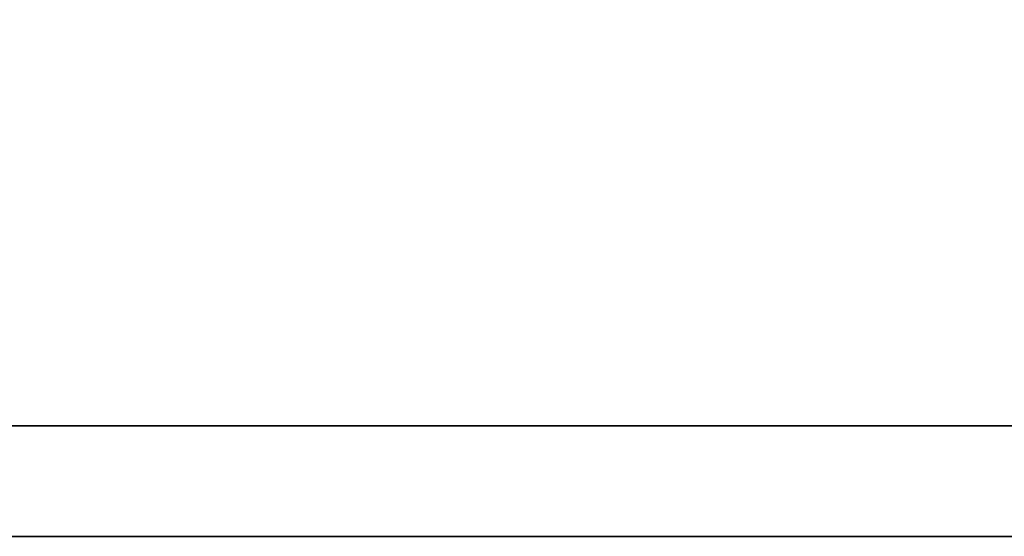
# Model space of a CAD drawing. Header units: millimetres. Extents: x -12 to 314, y 87 to 195.
# Tile 23 of 44: x 232.713 to 233.734, y 113.998 to 114.534. Entities that reach past the tile are written whole.
import ezdxf

# ---------------------------------------------------------------- set-up
doc = ezdxf.new("R2010")
doc.units = ezdxf.units.MM
doc.header["$LTSCALE"] = 0.15
doc.layers.add('DIM', color=4, linetype='CONTINUOUS')
doc.layers.add('layer 1', color=7, linetype='CONTINUOUS')

# ---------------------------------------------------------------- blocks, each defined once
blk = doc.blocks.new('TBI MOTION logo(完整正式版)')
at = {"layer": 'layer 1', "color": 22, "lineweight": 35}
blk.add_open_spline([(75.90875, -9.47875), (75.90875, -9.47875), (75.90875, -12.28625), (75.90875, -12.28625), (75.90875, -12.28625), (75.90875, -12.28625), (75.90875, -12.47875), (75.90875, -12.47875), (75.90875, -12.47875), (75.90875, -12.47875), (75.71625, -12.47875), (75.71625, -12.47875), (75.71625, -12.47875), (75.71625, -12.47875), (-88.32875, -12.47875), (-88.32875, -12.47875), (-88.32875, -12.47875), (-88.32875, -12.47875), (-88.32875, -13.29375), (-88.32875, -13.29375), (-88.32875, -13.29375), (-88.32875, -13.29375), (82.89125, -13.29375), (82.89125, -13.29375), (82.89125, -13.29375), (82.89125, -13.29375), (75.90875, -9.47875), (75.90875, -9.47875)], degree=3, knots=[0, 0, 0, 0, 0.1428571, 0.1428571, 0.1428571, 0.1428572, 0.2857143, 0.2857143, 0.2857143, 0.2857143, 0.4285714, 0.4285714, 0.4285714, 0.4285714, 0.5714286, 0.5714286, 0.5714286, 0.5714286, 0.7142857, 0.7142857, 0.7142857, 0.7142857, 0.8571429, 0.8571429, 0.8571429, 0.8571429, 1, 1, 1, 1], dxfattribs=at)

msp = doc.modelspace()

# ---------------------------------------------------------------- block references
at = {"layer": 'DIM', "color": 7, "xscale": 0.1404528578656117, "yscale": 0.1404528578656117, "zscale": 0.1404528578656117}
msp.add_blockref('TBI MOTION logo(完整正式版)', (242.3471, 115.8653), dxfattribs=at)

doc.saveas('drawing.dxf')
